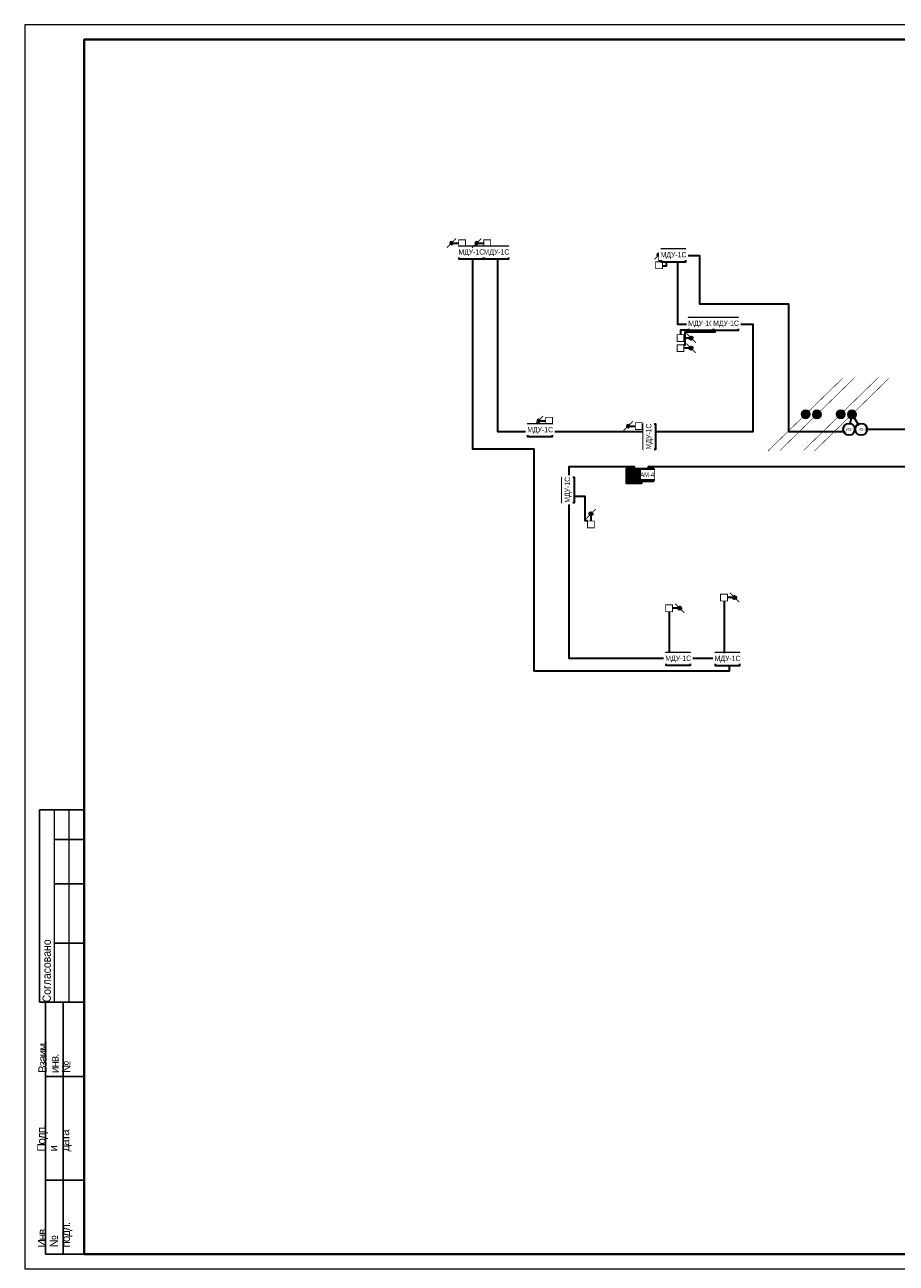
# Model space of a CAD drawing. Header units: millimetres. Extents: x -195178 to 1761886, y 140622 to 301105.
# Tile 32 of 131: x 176812 to 206231, y 224498 to 266305. Entities that reach past the tile are written whole.
import ezdxf
from ezdxf.enums import TextEntityAlignment as Align

# ---------------------------------------------------------------- set-up
doc = ezdxf.new("R2010")
doc.units = ezdxf.units.MM
doc.set_wipeout_variables(frame=1)
for name, color, linetype, lineweight in [('_АПС_Оборудование', 1, 'Continuous', 30), ('format-line3', 7, 'Continuous', 13), ('RC-Извещатели_пожарные', 1, 'Continuous', 30), ('Воздуховоды', 7, 'Continuous', 18), ('Рамка', 7, 'Continuous', 18), ('СС-011-ПОЖ-СИГНАЛИЗАЦИЯ', 1, 'Continuous', 30), ('УГО АПС и АПЗ$0$_АПС_Оборудование', 1, 'Continuous', 30), ('УГО АПС и АПЗ$0$СС-011-ПОЖ-СИГНАЛИЗАЦИЯ', 1, 'Continuous', 30)]:
    doc.layers.add(name, color=color, linetype=linetype, lineweight=lineweight)
for name, color, linetype in [('EI_HATCH_GALV', 7, 'Continuous'), ('АПС', 5, 'Continuous'), ('АПС_Оборудование', 1, 'Continuous'), ('формат', 250, 'Continuous')]:
    doc.layers.add(name, color=color, linetype=linetype)
doc.styles.add('Arial', font='arial.ttf', dxfattribs={"width": 0.9, "height": 700})
doc.styles.add('Arial Narrow', font='ARIALN.TTF', dxfattribs={"width": 0.9, "height": 600})
doc.styles.add('CP.Text', font='arial.ttf')

# ---------------------------------------------------------------- blocks, each defined once
blk = doc.blocks.new('*U29')
for p, q in [((-574, 155), (-589, 155)), ((-589, 90), (-589, 155)), ((-574, 145), (-584, 145)), ((-574, 130), (-584, 130)), ((-574, 110), (-584, 110)), ((-587, 90), (-589, 90)), ((-587, 5), (-587, 90)), ((-574, 90), (-587, 90)), ((-581, 5), (-581, 90)), ((-574, 65), (-587, 65)), ((-574, 30), (-587, 30)), ((-574, 5), (-587, 5))]:
    blk.add_line(p, q)
at = {"color": 0, "lineweight": 0}
blk.add_lwpolyline([(-594, 0), (0, 0), (0, 420), (-594, 420)], close=True, dxfattribs=at)
at = {"lineweight": 40}
blk.add_lwpolyline([(-574, 5), (-5, 5), (-5, 415), (-574, 415)], close=True, dxfattribs=at)
at = {"layer": 'format-line3', "linetype": 'ByBlock'}
for p, q in [((-584, 90), (-584, 155)), ((-579, 90), (-579, 155))]:
    blk.add_line(p, q, dxfattribs=at)
at = {"char_height": 2.8, "width": 0.2, "attachment_point": 4, "rotation": 90, "line_spacing_factor": 0.857143, "style": 'Arial'}
for s, insert in [('{\\W0.45993; }Согласовано', (-586.58, 90)), ('{\\W0.62543;\\T0.75; \\W1;Взаим. инв. №}', (-584, 66.14)), ('{\\W0.5838;\\T0.8; \\W1;Подп. и дата}', (-584, 39.63)), ('{\\W0.5838;\\T0.8; \\W1;Инв. № подл.}', (-583.77, 7.25))]:
    blk.add_mtext(s, dxfattribs=dict(at, insert=insert))
at = {"style": 'Arial', "width": 0.9, "flags": 8}
blk.add_attdef('FORMAT', (-36.87, 1.26), '', height=2.8, dxfattribs=at)
blk = doc.blocks.new('озк_пр')
at = {"layer": 'УГО АПС и АПЗ$0$_АПС_Оборудование', "ltscale": 200}
h = blk.add_hatch(color=1, dxfattribs=at)
h.dxf.hatch_style = 1
h.paths.add_polyline_path([(468761, -41723, 1), (468650, -41723, 1)])
at = {"color": 1, "const_width": 29.5}
blk.add_lwpolyline([(468549, -41567), (468666, -41684)], dxfattribs=at)
at = {"layer": 'УГО АПС и АПЗ$0$_АПС_Оборудование', "color": 1, "lineweight": 35, "ltscale": 200}
blk.add_line((468636, -41723), (468463, -41723), dxfattribs=at)
at = {"layer": 'УГО АПС и АПЗ$0$_АПС_Оборудование', "color": 1, "const_width": 29.5}
blk.add_lwpolyline([(468233, -41839), (468463, -41839), (468463, -41608), (468232, -41608)], close=True, dxfattribs=at)
blk.add_lwpolyline([(468745, -41762), (468862, -41880)], dxfattribs=at)
at = {"layer": 'УГО АПС и АПЗ$0$_АПС_Оборудование', "color": 1}
blk.add_circle((468706, -41723), 55.4, dxfattribs=at)
blk = doc.blocks.new('озк_выт')
at = {"layer": 'УГО АПС и АПЗ$0$_АПС_Оборудование', "ltscale": 200}
h = blk.add_hatch(color=5, dxfattribs=at)
h.dxf.hatch_style = 1
h.paths.add_polyline_path([(468756, -41333, 1), (468645, -41333, 1)])
at = {"color": 5, "const_width": 29.5}
blk.add_lwpolyline([(468544, -41177), (468661, -41294)], dxfattribs=at)
at = {"layer": 'УГО АПС и АПЗ$0$_АПС_Оборудование', "color": 5, "lineweight": 35, "ltscale": 200}
blk.add_line((468631, -41333), (468458, -41334), dxfattribs=at)
at = {"layer": 'УГО АПС и АПЗ$0$_АПС_Оборудование', "color": 5, "const_width": 29.5}
blk.add_lwpolyline([(468227, -41449), (468458, -41449), (468458, -41218), (468227, -41218)], close=True, dxfattribs=at)
blk.add_lwpolyline([(468740, -41373), (468857, -41490)], dxfattribs=at)
at = {"layer": 'УГО АПС и АПЗ$0$_АПС_Оборудование', "color": 5}
blk.add_circle((468700, -41333), 55.4, dxfattribs=at)
blk = doc.blocks.new('пд_выт')
at = {"layer": 'Воздуховоды', "true_color": 0xcd6928}
h = blk.add_hatch(color=32, dxfattribs=at)
h.dxf.hatch_style = 1
h.paths.add_polyline_path([(468770, -40558, 1), (468659, -40558, 1)])
at = {"layer": 'Воздуховоды', "color": 32, "lineweight": 30, "true_color": 0xcd6928}
blk.add_line((468645, -40558), (468472, -40558), dxfattribs=at)
at = {"layer": 'Воздуховоды', "color": 32, "true_color": 0xcd6928, "const_width": 29.5}
blk.add_lwpolyline([(468242, -40674), (468472, -40673), (468472, -40443), (468241, -40443)], close=True, dxfattribs=at)
for points in [[(468558, -40401), (468675, -40519)], [(468754, -40597), (468871, -40714)]]:
    blk.add_lwpolyline(points, dxfattribs=at)
at = {"layer": 'Воздуховоды', "color": 32, "true_color": 0xcd6928}
blk.add_circle((468715, -40558), 55.4, dxfattribs=at)
blk = doc.blocks.new('пд_пр')
at = {"layer": 'Воздуховоды', "true_color": 0x008800}
h = blk.add_hatch(color=96, dxfattribs=at)
h.dxf.hatch_style = 1
h.paths.add_polyline_path([(468765, -40912, 1), (468654, -40912, 1)])
at = {"layer": 'Воздуховоды', "color": 96, "lineweight": 30, "true_color": 0x008800}
blk.add_line((468640, -40912), (468467, -40912), dxfattribs=at)
at = {"layer": 'Воздуховоды', "color": 96, "true_color": 0x008800, "const_width": 29.5}
blk.add_lwpolyline([(468237, -41028), (468468, -41028), (468467, -40797), (468237, -40797)], close=True, dxfattribs=at)
for points in [[(468553, -40755), (468671, -40873)], [(468749, -40951), (468867, -41069)]]:
    blk.add_lwpolyline(points, dxfattribs=at)
at = {"layer": 'Воздуховоды', "color": 96, "true_color": 0x008800}
blk.add_circle((468710, -40912), 55.4, dxfattribs=at)
blk = doc.blocks.new('УДП')
at = {"color": 30}
blk.add_wipeout([(324223, -148669), (324222, -149169), (323722, -149169), (323723, -148669)], dxfattribs=at).dxf.layer = 'RC-Извещатели_пожарные'
blk.add_wipeout([(323722, -149169), (323723, -148669), (324223, -148669), (324222, -149169)], dxfattribs=at).dxf.layer = 'RC-Извещатели_пожарные'
at = {"layer": 'EI_HATCH_GALV', "lineweight": 30, "true_color": 0xffffff}
h = blk.add_hatch(color=7, dxfattribs=at)
h.dxf.hatch_style = 1
h.paths.add_polyline_path([(324223, -148669), (324222, -149169), (323722, -149169), (323723, -148669)])
at = {"layer": 'RC-Извещатели_пожарные', "color": 30, "ltscale": 30}
blk.add_lwpolyline([(324223, -148669), (324222, -149169), (323722, -149169), (323723, -148669)], close=True, dxfattribs=at)
at = {"layer": 'RC-Извещатели_пожарные', "color": 30, "ltscale": 30, "const_width": 37.5}
blk.add_lwpolyline([(323823, -148769, 1), (324123, -148769, 1)], format="xyb", dxfattribs=at)
blk.add_lwpolyline([(323972, -148919), (323972, -149069)], dxfattribs=at)
at = {"color": 30, "lineweight": 30, "style": 'Arial Narrow', "width": 0.9}
blk.add_text('ДУ', height=100, dxfattribs=at).set_placement((323814, -149078), align=Align.MIDDLE_CENTER)
blk = doc.blocks.new('_МДУ')
at = {"color": 1}
blk.add_wipeout([(-350, 175), (350, 175), (350, -175), (-350, -175)], dxfattribs=at)
at = {"layer": 'АПС', "color": 1, "lineweight": 30, "ltscale": 200}
blk.add_lwpolyline([(350, 175), (-350, 175), (-350, -175), (350, -175)], close=True, dxfattribs=at)
at = {"layer": 'АПС', "color": 0, "lineweight": 30, "ltscale": 200, "insert": (3, 0), "char_height": 150, "width": 668.29, "attachment_point": 5, "style": 'Arial Narrow', "bg_fill": 2}
blk.add_mtext('МДУ-1C', dxfattribs=at)
blk = doc.blocks.new('ам-4')
blk.add_wipeout([(-197, 213), (223, 213), (223, -207), (-197, -207)]).dxf.layer = 'АПС_Оборудование'
at = {"layer": 'EI_HATCH_GALV', "lineweight": 30, "true_color": 0xffffff}
h = blk.add_hatch(color=7, dxfattribs=at)
h.dxf.hatch_style = 1
h.paths.add_polyline_path([(223, -207), (-197, -207), (-197, 213), (223, 213)])
at = {"layer": '_АПС_Оборудование', "lineweight": 40, "ltscale": 100}
blk.add_lwpolyline([(223, -207), (-197, -207), (-197, 213), (223, 213)], close=True, dxfattribs=at)
at = {"layer": '_АПС_Оборудование', "ltscale": 100, "insert": (15, 13), "char_height": 150.98, "attachment_point": 5, "style": 'Arial Narrow', "bg_fill": 2}
blk.add_mtext_dynamic_manual_height_columns('\\pxi-0.17961;АМ-4', width=300, gutter_width=144375, heights=[0], dxfattribs=at)
blk = doc.blocks.new('*U83')
h = blk.add_hatch(color=256)
edge = h.paths.add_edge_path()
edge.add_arc((0, 0), 38.7, 0, 360)
for points in [[(348, 348, 0, 50, 0), (206, 206, 5, 5, 0), (0, 0, 5, 5, 0)], [(0, 0, 0, 50, 0), (-141, -141, 5, 5, 0), (-348, -348, 5, 5, 0)]]:
    blk.add_lwpolyline(points, format="xyseb")
blk.add_circle((0, 0), 38.7)
blk = doc.blocks.new('*U80')
h = blk.add_hatch(color=256)
edge = h.paths.add_edge_path()
edge.add_arc((0, 0), 38.7, 0, 360)
for points in [[(0, 0, 0, 50, 0), (141, 141, 5, 5, 0), (348, 348, 5, 5, 0)], [(-348, -348, 0, 50, 0), (-206, -206, 5, 5, 0), (0, 0, 5, 5, 0)]]:
    blk.add_lwpolyline(points, format="xyseb")
blk.add_circle((0, 0), 38.7)
blk = doc.blocks.new('ИЗ-1')
blk.add_wipeout([(469979, -66893), (470179, -67093), (470379, -66893), (470179, -66693)])
blk.add_circle((470179, -66893), 200)
at = {"layer": 'УГО АПС и АПЗ$0$СС-011-ПОЖ-СИГНАЛИЗАЦИЯ', "color": 1, "style": 'CP.Text', "width": 0.8}
blk.add_text('ИЗ-1', height=90, dxfattribs=at).set_placement((470079, -66939))

msp = doc.modelspace()

# ---------------------------------------------------------------- linework, layer by layer
at = {"layer": 'Рамка'}
msp.add_lwpolyline([(178812, 224805), (235712, 224805), (235712, 265805), (178812, 265805)], close=True, dxfattribs=at)
at = {"layer": 'СС-011-ПОЖ-СИГНАЛИЗАЦИЯ', "color": 1, "lineweight": 30}
for points in [[(206790, 251387), (197860, 251387), (197860, 251084), (197395, 251084), (197395, 251387), (195181, 251387), (195181, 244921), (200589, 244921), (200589, 244483), (194013, 244483), (194013, 251973), (191939, 251973), (191939, 258549), (192766, 258549), (192766, 252572), (201401, 252572), (201401, 256184), (198858, 256184), (198858, 258517), (199587, 258517), (199587, 256881), (202589, 256881), (202589, 252572), (204616, 252572), (204740, 253150)], [(204740, 253150), (205046, 252650), (208675, 252650)]]:
    msp.add_lwpolyline(points, dxfattribs=at)
at = {"layer": 'СС-011-ПОЖ-СИГНАЛИЗАЦИЯ', "color": 30, "lineweight": 30, "ltscale": 100, "true_color": 0xf26722}
msp.add_lwpolyline([(198363, 258169), (198473, 258169), (198473, 258307)], dxfattribs=at)

# ---------------------------------------------------------------- block references
at = {"xscale": 3.600000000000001, "yscale": 3.600000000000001, "zscale": 3.600000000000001, "rotation": 359.2880171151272}
for name, p in [('*U83', (203175, 253158)), ('*U80', (203552, 253150)), ('*U80', (204358, 253158)), ('*U83', (204734, 253150))]:
    msp.add_blockref(name, p, dxfattribs=at)
at = {"layer": 'СС-011-ПОЖ-СИГНАЛИЗАЦИЯ', "lineweight": 30, "xscale": -1}
for name, p in [('пд_выт', (659931, 299491)), ('пд_выт', (662870, 293497)), ('пд_пр', (665891, 293669))]:
    msp.add_blockref(name, p, dxfattribs=at)
at = {"layer": 'СС-011-ПОЖ-СИГНАЛИЗАЦИЯ', "lineweight": 30, "rotation": 90}
for p in [(156502, -210162), (154201, -218909)]:
    msp.add_blockref('озк_пр', p, dxfattribs=at)
at = {"layer": 'СС-011-ПОЖ-СИГНАЛИЗАЦИЯ', "lineweight": 30}
for p in [(-269394, 297063), (-269394, 296721), (-267925, 288303), (-269779, 287942)]:
    msp.add_blockref('озк_выт', p, dxfattribs=at)
at = {"layer": 'формат', "xscale": 100, "yscale": 100, "zscale": 100}
msp.add_blockref('*U29', (236212, 224305), dxfattribs=at)

# ---------------------------------------------------------------- next in the draw order: block references
at = {"layer": '_АПС_Оборудование', "color": 0, "lineweight": 30, "xscale": 1.2, "yscale": 1.2, "zscale": 1.2}
for p in [(191883, 258613), (198711, 258517), (199642, 256203), (194208, 252613), (198868, 244895), (200535, 244888)]:
    msp.add_blockref('_МДУ', p, dxfattribs=at)
at = {"layer": '_АПС_Оборудование', "color": 0, "lineweight": 30, "xscale": 1.2, "yscale": 1.2, "zscale": 1.2, "rotation": 90}
for p in [(197901, 252403), (195156, 250603)]:
    msp.add_blockref('_МДУ', p, dxfattribs=at)
at = {"layer": 'RC-Извещатели_пожарные', "lineweight": 30}
msp.add_blockref('ИЗ-1', (-265132, 319542), dxfattribs=at)
at = {"layer": 'СС-011-ПОЖ-СИГНАЛИЗАЦИЯ', "lineweight": 30}
msp.add_blockref('УДП', (-126593, 399992), dxfattribs=at)

# ---------------------------------------------------------------- next in the draw order: linework, layer by layer
at = {"layer": 'СС-011-ПОЖ-СИГНАЛИЗАЦИЯ', "color": 30, "lineweight": 30, "ltscale": 100}
for points in [[(199222, 255993), (198951, 255993), (198951, 255845)], [(195809, 249554), (195734, 249554), (195734, 250378), (195378, 250378)], [(200418, 246854), (200418, 245098)], [(198564, 246493), (198564, 245105)]]:
    msp.add_lwpolyline(points, dxfattribs=at)

# ---------------------------------------------------------------- next in the draw order: block references
at = {"layer": '_АПС_Оборудование', "color": 0, "lineweight": 30, "xscale": 1.2, "yscale": 1.2, "zscale": 1.2}
msp.add_blockref('_МДУ', (200482, 256203), dxfattribs=at)
at = {"layer": '_АПС_Оборудование'}
msp.add_blockref('ам-4', (197822, 251106), dxfattribs=at)
at = {"layer": 'RC-Извещатели_пожарные', "lineweight": 30}
msp.add_blockref('ИЗ-1', (-265538, 319542), dxfattribs=at)
at = {"layer": 'СС-011-ПОЖ-СИГНАЛИЗАЦИЯ', "lineweight": 30, "xscale": -1}
msp.add_blockref('пд_выт', (660781, 299491), dxfattribs=at)

# ---------------------------------------------------------------- next in the draw order: linework, layer by layer
at = {"layer": 'СС-011-ПОЖ-СИГНАЛИЗАЦИЯ', "color": 30, "lineweight": 30, "ltscale": 100}
msp.add_lwpolyline([(199064, 255502), (199108, 255502), (199108, 255937), (200124, 255937), (200124, 255993)], dxfattribs=at)

# ---------------------------------------------------------------- next in the draw order: block references
at = {"layer": '_АПС_Оборудование', "color": 0, "lineweight": 30, "xscale": 1.2, "yscale": 1.2, "zscale": 1.2}
msp.add_blockref('_МДУ', (192733, 258613), dxfattribs=at)

doc.saveas('drawing.dxf')
